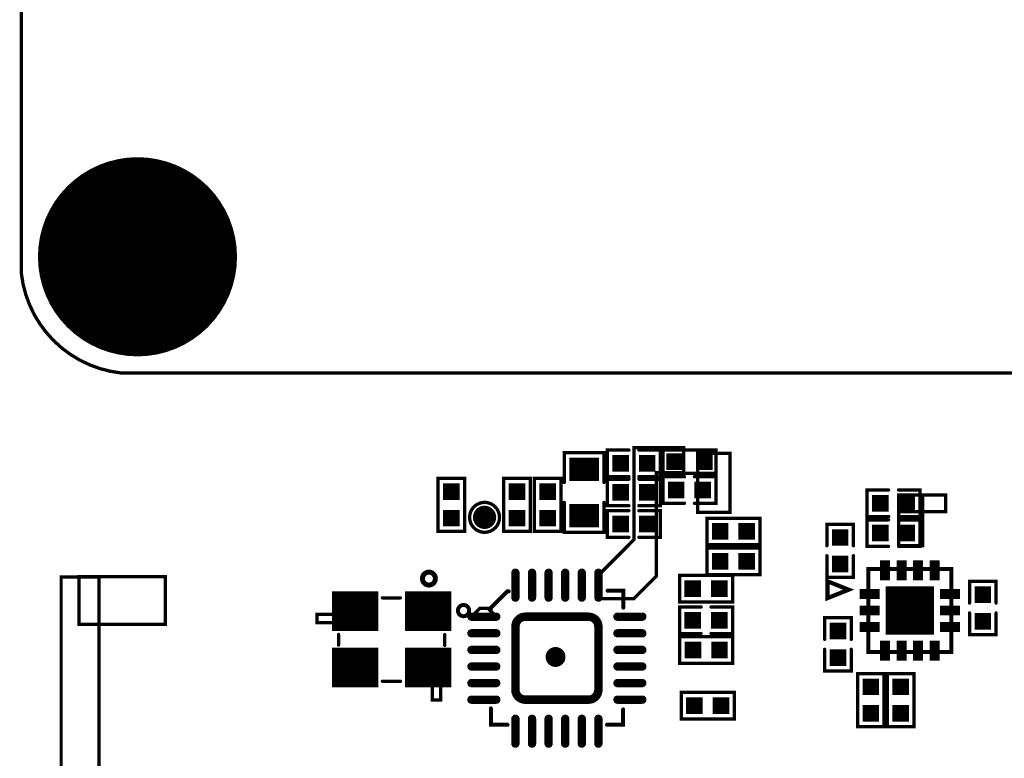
# Model space of a CAD drawing. Extents: x -14 to 157, y -7 to 92.
# Tile 120 of 129: x 76 to 106, y 19 to 41. Entities that reach past the tile are written whole.
import ezdxf

# ---------------------------------------------------------------- set-up
doc = ezdxf.new("R2010")
doc.units = 0
for name, pattern in [('SIG_183', [2, 1, 1]), ('SIG_3', [2, 1, 1]), ('SIG_308', [2, 1, 1]), ('SIG_341', [2, 1, 1]), ('SIG_4', [2, 1, 1]), ('TRMIDX_24', [2, 1, 1])]:
    doc.linetypes.add(name, pattern=pattern)
for name, color, linetype in [('COPPER_01', 96, 'CONTINUOUS'), ('DRIL_NPLTE_THRU_01', 3, 'CONTINUOUS'), ('DRIL_NPLTE_THRU_02', 171, 'CONTINUOUS'), ('DRIL_NPLTE_THRU_03', 222, 'CONTINUOUS'), ('DRIL_NPLTE_THRU_04', 2, 'CONTINUOUS'), ('DRIL_PLTE_THRU_01', 3, 'CONTINUOUS'), ('DRIL_PLTE_THRU_02', 171, 'CONTINUOUS'), ('DRIL_PLTE_THRU_03', 222, 'CONTINUOUS'), ('DRIL_PLTE_THRU_04', 2, 'CONTINUOUS'), ('DRIL_SYMBOL', 254, 'CONTINUOUS'), ('PADS_BOT', 56, 'CONTINUOUS'), ('PADS_INNER', 96, 'CONTINUOUS'), ('PADS_TOP', 96, 'CONTINUOUS'), ('PART_TOP_2DLINE_00', 183, 'CONTINUOUS'), ('PART_TOP_2DLINE_01', 183, 'CONTINUOUS'), ('PART_TOP_2DLINE_126', 183, 'CONTINUOUS'), ('PART_TOP_COPPER_01', 183, 'CONTINUOUS')]:
    doc.layers.add(name, color=color, linetype=linetype)

# ---------------------------------------------------------------- blocks, each defined once
blk = doc.blocks.new('SMOOTH_0$1')
at = {"const_width": 0.05}
blk.add_lwpolyline([(-0.025, 0, 1), (0.025, 0, 1)], format="xyb", close=True, dxfattribs=at)
blk = doc.blocks.new('COPPER_83')
at = {"layer": 'COPPER_01', "const_width": 0.1}
blk.add_lwpolyline([(0, 0), (0, -1.525), (0.725, -1.525), (0.725, 0)], close=True, dxfattribs=at)
at = {"layer": 'COPPER_01'}
for p in [(0, 0), (0.725, 0), (0, -1.525), (0.725, -1.525)]:
    blk.add_blockref('SMOOTH_0$1', p, dxfattribs=at)
blk = doc.blocks.new('COPPER_84')
at = {"layer": 'COPPER_01', "const_width": 0.1}
blk.add_lwpolyline([(0, 0), (0, -0.5), (1.425, -0.5), (1.425, 0)], close=True, dxfattribs=at)
at = {"layer": 'COPPER_01'}
for p in [(0, 0), (1.425, 0), (0, -0.5), (1.425, -0.5)]:
    blk.add_blockref('SMOOTH_0$1', p, dxfattribs=at)
blk = doc.blocks.new('COPPER_97')
at = {"layer": 'COPPER_01', "const_width": 0.1}
blk.add_lwpolyline([(0, 0), (0, -1), (0.25, -1), (0.25, 0)], close=True, dxfattribs=at)
at = {"layer": 'COPPER_01'}
for p in [(0, 0), (0.25, 0), (0, -1), (0.25, -1)]:
    blk.add_blockref('SMOOTH_0$1', p, dxfattribs=at)
blk = doc.blocks.new('COPPER_98')
at = {"layer": 'COPPER_01', "const_width": 0.1}
blk.add_lwpolyline([(0, 0), (1.2, 0), (1.2, 0.25), (0, 0.25)], close=True, dxfattribs=at)
at = {"layer": 'COPPER_01'}
for p in [(0, 0.25), (1.2, 0.25), (0, 0), (1.2, 0)]:
    blk.add_blockref('SMOOTH_0$1', p, dxfattribs=at)
blk = doc.blocks.new('COPPER_99')
at = {"layer": 'COPPER_01', "const_width": 0.1}
blk.add_lwpolyline([(0, 0), (0, -1.775), (0.975, -1.775), (0.975, 0)], close=True, dxfattribs=at)
at = {"layer": 'COPPER_01'}
for p in [(0, 0), (0.975, 0), (0, -1.775), (0.975, -1.775)]:
    blk.add_blockref('SMOOTH_0$1', p, dxfattribs=at)
blk = doc.blocks.new('COPPER_113')
at = {"layer": 'COPPER_01', "const_width": 0.1}
blk.add_lwpolyline([(-0.025, 0), (1.1, 0), (1.775, 0.675), (1.775, 3.8), (2.6, 3.8), (2.6, 4.55), (1.1, 4.55), (1.1, 1.775), (-0.025, 0.65)], close=True, dxfattribs=at)
at = {"layer": 'COPPER_01'}
for p in [(1.1, 4.55), (2.6, 4.55), (1.775, 3.8), (2.6, 3.8), (1.1, 1.775), (-0.025, 0.65), (1.775, 0.675), (-0.025, 0), (1.1, 0)]:
    blk.add_blockref('SMOOTH_0$1', p, dxfattribs=at)
blk = doc.blocks.new('COPPER_121')
at = {"layer": 'COPPER_01', "const_width": 0.1}
blk.add_lwpolyline([(-0.245, 0), (-0.245, -1.44), (2.355, -1.44), (2.355, 0)], close=True, dxfattribs=at)
at = {"layer": 'COPPER_01'}
for p in [(-0.245, 0), (2.355, 0), (-0.245, -1.44), (2.355, -1.44)]:
    blk.add_blockref('SMOOTH_0$1', p, dxfattribs=at)
blk = doc.blocks.new('COPPER_138')
at = {"layer": 'COPPER_01', "const_width": 0.1}
blk.add_lwpolyline([(0.51, 0), (-0.63, 0), (-0.63, -8.99), (0.99, -10.61), (4.33, -10.61), (4.33, -8.92), (1.6, -8.92), (0.51, -7.83)], close=True, dxfattribs=at)
at = {"layer": 'COPPER_01'}
for p in [(-0.63, 0), (0.51, 0), (0.51, -7.83), (1.6, -8.92), (4.33, -8.92), (-0.63, -8.99), (0.99, -10.61), (4.33, -10.61)]:
    blk.add_blockref('SMOOTH_0$1', p, dxfattribs=at)
blk = doc.blocks.new('COPPER_140')
at = {"layer": 'COPPER_01', "const_width": 0.1}
blk.add_lwpolyline([(0, 0), (0, -0.1), (0.64375, -0.1), (0.64375, 0.01875), (0.45, 0.2125), (0.2125, 0.2125)], close=True, dxfattribs=at)
at = {"layer": 'COPPER_01'}
for p in [(0, 0), (0.2125, 0.2125), (0.45, 0.2125), (0.64375, 0.01875), (0, -0.1), (0.64375, -0.1)]:
    blk.add_blockref('SMOOTH_0$1', p, dxfattribs=at)
blk = doc.blocks.new('SMOOTH_0$10008')
at = {"const_width": 0.05004}
blk.add_lwpolyline([(-0.02502, 0, 1), (0.02502, 0, 1)], format="xyb", close=True, dxfattribs=at)
blk = doc.blocks.new('PART_BODY_TOP_41')
at = {"layer": 'PART_TOP_2DLINE_126', "const_width": 0.1}
blk.add_lwpolyline([(-19.99, 24.5, -0.35461), (-16.99, 27.5), (17.03, 27.5, -0.345792), (20.03, 24.5), (20.03, -24.48, -0.403519), (17.03, -27.48), (-16.99, -27.48, -0.350685), (-19.99, -24.48)], format="xyb", close=True, dxfattribs=at)
at = {"layer": 'PART_TOP_2DLINE_126'}
for p in [(-19.99, -24.48), (-16.99, -27.48)]:
    blk.add_blockref('SMOOTH_0$10008', p, dxfattribs=at)
blk = doc.blocks.new('DRIL_SYMBOL_2$6')
at = {"layer": 'DRIL_SYMBOL', "const_width": 0.0508}
for points in [[(-0.254, 0), (0.254, 0)], [(0, -0.254), (0, 0.254)]]:
    blk.add_lwpolyline(points, dxfattribs=at)
blk = doc.blocks.new('DRIL_HOLE_2$6')
at = {"const_width": 1.3}
blk.add_lwpolyline([(-0.65, 0, 1), (0.65, 0, 1)], format="xyb", close=True, dxfattribs=at)
blk.add_blockref('DRIL_SYMBOL_2$6', (0, 0))
blk = doc.blocks.new('PAD_12')
at = {"const_width": 2}
blk.add_lwpolyline([(0, -1, 1), (0, 1, 1)], format="xyb", close=True, dxfattribs=at)
blk = doc.blocks.new('PAD_13')
at = {"const_width": 3}
blk.add_lwpolyline([(0, -1.5, 1), (0, 1.5, 1)], format="xyb", close=True, dxfattribs=at)
blk = doc.blocks.new('STK_TOP_341')
at = {"layer": 'DRIL_PLTE_THRU_01'}
blk.add_blockref('DRIL_HOLE_2$6', (0, 0), dxfattribs=at)
at = {"layer": 'DRIL_PLTE_THRU_02'}
blk.add_blockref('DRIL_HOLE_2$6', (0, 0), dxfattribs=at)
at = {"layer": 'DRIL_PLTE_THRU_03'}
blk.add_blockref('DRIL_HOLE_2$6', (0, 0), dxfattribs=at)
at = {"layer": 'DRIL_PLTE_THRU_04'}
blk.add_blockref('DRIL_HOLE_2$6', (0, 0), dxfattribs=at)
at = {"layer": 'PADS_BOT'}
blk.add_blockref('PAD_13', (0, 0), dxfattribs=at)
at = {"layer": 'PADS_INNER'}
blk.add_blockref('PAD_12', (0, 0), dxfattribs=at)
at = {"layer": 'PADS_TOP'}
blk.add_blockref('PAD_13', (0, 0), dxfattribs=at)
blk = doc.blocks.new('SYM_TOP_34')
for name, p in [('PART_BODY_TOP_41', (0, 0)), ('STK_TOP_341', (-16.49, -23.98))]:
    blk.add_blockref(name, p)
blk = doc.blocks.new('PART_TOP_19')
blk.add_blockref('SYM_TOP_34', (0, 0))
blk = doc.blocks.new('PART_BODY_TOP_11')
at = {"layer": 'PART_TOP_2DLINE_01', "const_width": 0.1}
for points in [[(-0.15, 0.4), (-0.8, 0.4), (-0.8, -0.4), (-0.15, -0.4)], [(0.15, -0.4), (0.8, -0.4), (0.8, 0.4), (0.15, 0.4)]]:
    blk.add_lwpolyline(points, dxfattribs=at)
at = {"layer": 'PART_TOP_2DLINE_01'}
for p in [(-0.8, 0.4), (-0.15, 0.4), (0.15, 0.4), (0.8, 0.4), (-0.8, -0.4), (-0.15, -0.4), (0.15, -0.4), (0.8, -0.4)]:
    blk.add_blockref('SMOOTH_0$1', p, dxfattribs=at)
blk = doc.blocks.new('DRIL_HOLE_0')
blk.add_lwpolyline([(0, 0, 1), (0, 0, 1)], format="xyb", close=True)
blk = doc.blocks.new('PAD_0')
blk.add_lwpolyline([(0, 0, 1), (0, 0, 1)], format="xyb", close=True)
blk = doc.blocks.new('PAD_1')
at = {"const_width": 0.5}
blk.add_lwpolyline([(-0.25, 0), (0.25, 0)], dxfattribs=at)
blk = doc.blocks.new('STK_TOP_7')
at = {"layer": 'DRIL_PLTE_THRU_01'}
blk.add_blockref('DRIL_HOLE_0', (0, 0), dxfattribs=at)
at = {"layer": 'DRIL_PLTE_THRU_02'}
blk.add_blockref('DRIL_HOLE_0', (0, 0), dxfattribs=at)
at = {"layer": 'DRIL_PLTE_THRU_03'}
blk.add_blockref('DRIL_HOLE_0', (0, 0), dxfattribs=at)
at = {"layer": 'DRIL_PLTE_THRU_04'}
blk.add_blockref('DRIL_HOLE_0', (0, 0), dxfattribs=at)
at = {"layer": 'PADS_BOT'}
blk.add_blockref('PAD_0', (0, 0), dxfattribs=at)
at = {"layer": 'PADS_INNER'}
blk.add_blockref('PAD_0', (0, 0), dxfattribs=at)
at = {"layer": 'PADS_TOP'}
blk.add_blockref('PAD_1', (0, 0), dxfattribs=at)
blk = doc.blocks.new('SYM_TOP_4')
for name, p in [('PART_BODY_TOP_11', (0, 0)), ('STK_TOP_7', (-0.4, 0)), ('STK_TOP_7', (0.4, 0))]:
    blk.add_blockref(name, p)
blk = doc.blocks.new('PART_TOP_201')
blk.add_blockref('SYM_TOP_4', (0, 0))
blk = doc.blocks.new('PART_BODY_TOP_24')
at = {"layer": 'PART_TOP_2DLINE_01', "const_width": 0.1}
blk.add_lwpolyline([(-0.8, 0.4), (0.8, 0.4), (0.8, -0.4), (-0.8, -0.4)], close=True, dxfattribs=at)
at = {"layer": 'PART_TOP_2DLINE_01'}
for p in [(-0.8, 0.4), (0.8, 0.4), (-0.8, -0.4), (0.8, -0.4)]:
    blk.add_blockref('SMOOTH_0$1', p, dxfattribs=at)
blk = doc.blocks.new('SYM_TOP_17')
for name, p in [('PART_BODY_TOP_24', (0, 0)), ('STK_TOP_7', (-0.4, 0)), ('STK_TOP_7', (0.4, 0))]:
    blk.add_blockref(name, p)
blk = doc.blocks.new('PART_TOP_210')
blk.add_blockref('SYM_TOP_17', (0, 0))
blk = doc.blocks.new('PART_TOP_211')
blk.add_blockref('SYM_TOP_4', (0, 0))
blk = doc.blocks.new('PART_TOP_212')
blk.add_blockref('SYM_TOP_4', (0, 0))
blk = doc.blocks.new('PART_TOP_214')
blk.add_blockref('SYM_TOP_17', (0, 0))
blk = doc.blocks.new('SMOOTH_0$127')
at = {"const_width": 0.0635}
blk.add_lwpolyline([(-0.03175, 0, 1), (0.03175, 0, 1)], format="xyb", close=True, dxfattribs=at)
blk = doc.blocks.new('PART_BODY_TOP_57')
at = {"layer": 'PART_TOP_2DLINE_126', "const_width": 0.127}
for points in [[(-1.25, 1.25), (1.25, 1.25), (1.25, -1.25), (-1.25, -1.25)], [(-2.48, 0.881), (-1.845, 0.627), (-2.48, 0.373)], [(-2.48, 0.881), (-1.845, 0.627), (-2.48, 0.373)]]:
    blk.add_lwpolyline(points, close=True, dxfattribs=at)
at = {"layer": 'PART_TOP_2DLINE_126'}
for p in [(-1.25, 1.25), (1.25, 1.25), (-2.48, 0.881), (-2.48, 0.881), (-1.845, 0.627), (-1.845, 0.627), (-2.48, 0.373), (-2.48, 0.373), (-1.25, -1.25), (1.25, -1.25)]:
    blk.add_blockref('SMOOTH_0$127', p, dxfattribs=at)
blk = doc.blocks.new('PAD_58')
at = {"const_width": 0.3}
blk.add_lwpolyline([(-0.3, 0), (0.3, 0)], dxfattribs=at)
blk = doc.blocks.new('STK_TOP_147')
at = {"layer": 'DRIL_PLTE_THRU_01'}
blk.add_blockref('DRIL_HOLE_0', (0, 0), dxfattribs=at)
at = {"layer": 'DRIL_PLTE_THRU_02'}
blk.add_blockref('DRIL_HOLE_0', (0, 0), dxfattribs=at)
at = {"layer": 'DRIL_PLTE_THRU_03'}
blk.add_blockref('DRIL_HOLE_0', (0, 0), dxfattribs=at)
at = {"layer": 'DRIL_PLTE_THRU_04'}
blk.add_blockref('DRIL_HOLE_0', (0, 0), dxfattribs=at)
at = {"layer": 'PADS_BOT'}
blk.add_blockref('PAD_0', (0, 0), dxfattribs=at)
at = {"layer": 'PADS_INNER'}
blk.add_blockref('PAD_0', (0, 0), dxfattribs=at)
at = {"layer": 'PADS_TOP'}
blk.add_blockref('PAD_58', (0, 0), dxfattribs=at)
blk = doc.blocks.new('PAD_59')
at = {"const_width": 0.299999}
blk.add_lwpolyline([(-0.299948, 0), (0.299948, 0)], dxfattribs=at)
blk = doc.blocks.new('STK_TOP_146')
at = {"layer": 'DRIL_PLTE_THRU_01'}
blk.add_blockref('DRIL_HOLE_0', (0, 0), dxfattribs=at)
at = {"layer": 'DRIL_PLTE_THRU_02'}
blk.add_blockref('DRIL_HOLE_0', (0, 0), dxfattribs=at)
at = {"layer": 'DRIL_PLTE_THRU_03'}
blk.add_blockref('DRIL_HOLE_0', (0, 0), dxfattribs=at)
at = {"layer": 'DRIL_PLTE_THRU_04'}
blk.add_blockref('DRIL_HOLE_0', (0, 0), dxfattribs=at)
at = {"layer": 'PADS_BOT'}
blk.add_blockref('PAD_0', (0, 0), dxfattribs=at)
at = {"layer": 'PADS_INNER'}
blk.add_blockref('PAD_0', (0, 0), dxfattribs=at)
at = {"layer": 'PADS_TOP', "rotation": 90}
blk.add_blockref('PAD_59', (0, 0), dxfattribs=at)
blk = doc.blocks.new('PAD_60')
at = {"const_width": 1.45}
blk.add_lwpolyline([(-0.725, 0), (0.725, 0)], dxfattribs=at)
blk = doc.blocks.new('STK_TOP_148')
at = {"layer": 'DRIL_PLTE_THRU_01'}
blk.add_blockref('DRIL_HOLE_0', (0, 0), dxfattribs=at)
at = {"layer": 'DRIL_PLTE_THRU_02'}
blk.add_blockref('DRIL_HOLE_0', (0, 0), dxfattribs=at)
at = {"layer": 'DRIL_PLTE_THRU_03'}
blk.add_blockref('DRIL_HOLE_0', (0, 0), dxfattribs=at)
at = {"layer": 'DRIL_PLTE_THRU_04'}
blk.add_blockref('DRIL_HOLE_0', (0, 0), dxfattribs=at)
at = {"layer": 'PADS_BOT'}
blk.add_blockref('PAD_0', (0, 0), dxfattribs=at)
at = {"layer": 'PADS_INNER'}
blk.add_blockref('PAD_0', (0, 0), dxfattribs=at)
at = {"layer": 'PADS_TOP'}
blk.add_blockref('PAD_60', (0, 0), dxfattribs=at)
blk = doc.blocks.new('SYM_TOP_50')
for name, p in [('STK_TOP_146', (-0.75, 1.21)), ('STK_TOP_146', (-0.25, 1.21)), ('STK_TOP_146', (0.25, 1.21)), ('STK_TOP_146', (0.75, 1.21)), ('PART_BODY_TOP_57', (0, 0)), ('STK_TOP_147', (-1.21, 0.5)), ('STK_TOP_148', (0, 0)), ('STK_TOP_147', (1.21, 0.5)), ('STK_TOP_147', (-1.21, 0)), ('STK_TOP_147', (1.21, 0)), ('STK_TOP_147', (-1.21, -0.5)), ('STK_TOP_147', (1.21, -0.5)), ('STK_TOP_146', (-0.75, -1.21)), ('STK_TOP_146', (-0.25, -1.21)), ('STK_TOP_146', (0.25, -1.21)), ('STK_TOP_146', (0.75, -1.21))]:
    blk.add_blockref(name, p)
blk = doc.blocks.new('PART_TOP_217')
blk.add_blockref('SYM_TOP_50', (0, 0))
blk = doc.blocks.new('PART_TOP_218')
blk.add_blockref('SYM_TOP_4', (0, 0))
blk = doc.blocks.new('PART_TOP_219')
blk.add_blockref('SYM_TOP_4', (0, 0))
blk = doc.blocks.new('PART_TOP_225')
blk.add_blockref('SYM_TOP_17', (0, 0))
blk = doc.blocks.new('PART_TOP_226')
blk.add_blockref('SYM_TOP_17', (0, 0))
blk = doc.blocks.new('PART_TOP_227')
blk.add_blockref('SYM_TOP_17', (0, 0))
blk = doc.blocks.new('PART_TOP_228')
blk.add_blockref('SYM_TOP_17', (0, 0))
blk = doc.blocks.new('PART_TOP_229')
blk.add_blockref('SYM_TOP_17', (0, 0))
blk = doc.blocks.new('PART_TOP_230')
blk.add_blockref('SYM_TOP_4', (0, 0))
blk = doc.blocks.new('PART_BODY_TOP_30')
at = {"layer": 'PART_TOP_2DLINE_01', "const_width": 0.1}
blk.add_lwpolyline([(-0.8, -0.35), (-0.8, 0.35), (0.8, 0.35), (0.8, -0.35)], close=True, dxfattribs=at)
at = {"layer": 'PART_TOP_2DLINE_01'}
for p in [(-0.8, 0.35), (0.8, 0.35), (-0.8, -0.35), (0.8, -0.35)]:
    blk.add_blockref('SMOOTH_0$1', p, dxfattribs=at)
blk = doc.blocks.new('SYM_TOP_23')
for name, p in [('PART_BODY_TOP_30', (0, 0)), ('STK_TOP_7', (-0.45, 0)), ('STK_TOP_7', (0.45, 0))]:
    blk.add_blockref(name, p)
blk = doc.blocks.new('PART_TOP_231')
blk.add_blockref('SYM_TOP_23', (0, 0))
blk = doc.blocks.new('PART_TOP_232')
blk.add_blockref('SYM_TOP_4', (0, 0))
blk = doc.blocks.new('PART_TOP_233')
blk.add_blockref('SYM_TOP_4', (0, 0))
blk = doc.blocks.new('PART_TOP_234')
blk.add_blockref('SYM_TOP_4', (0, 0))
blk = doc.blocks.new('PART_TOP_235')
blk.add_blockref('SYM_TOP_4', (0, 0))
blk = doc.blocks.new('PART_BODY_TOP_14')
at = {"layer": 'PART_TOP_2DLINE_01', "const_width": 0.1}
for points in [[(-0.3, 0.6), (-1.2, 0.6), (-1.2, -0.6), (-0.3, -0.6)], [(0.3, -0.6), (1.2, -0.6), (1.2, 0.6), (0.3, 0.6)]]:
    blk.add_lwpolyline(points, dxfattribs=at)
at = {"layer": 'PART_TOP_2DLINE_01'}
for p in [(-1.2, 0.6), (-0.3, 0.6), (0.3, 0.6), (1.2, 0.6), (-1.2, -0.6), (-0.3, -0.6), (0.3, -0.6), (1.2, -0.6)]:
    blk.add_blockref('SMOOTH_0$1', p, dxfattribs=at)
blk = doc.blocks.new('PAD_9')
at = {"const_width": 0.7}
blk.add_lwpolyline([(-0.45, 0), (0.45, 0)], dxfattribs=at)
blk = doc.blocks.new('STK_TOP_10')
at = {"layer": 'DRIL_PLTE_THRU_01'}
blk.add_blockref('DRIL_HOLE_0', (0, 0), dxfattribs=at)
at = {"layer": 'DRIL_PLTE_THRU_02'}
blk.add_blockref('DRIL_HOLE_0', (0, 0), dxfattribs=at)
at = {"layer": 'DRIL_PLTE_THRU_03'}
blk.add_blockref('DRIL_HOLE_0', (0, 0), dxfattribs=at)
at = {"layer": 'DRIL_PLTE_THRU_04'}
blk.add_blockref('DRIL_HOLE_0', (0, 0), dxfattribs=at)
at = {"layer": 'PADS_BOT'}
blk.add_blockref('PAD_0', (0, 0), dxfattribs=at)
at = {"layer": 'PADS_INNER'}
blk.add_blockref('PAD_0', (0, 0), dxfattribs=at)
at = {"layer": 'PADS_TOP', "rotation": 90}
blk.add_blockref('PAD_9', (0, 0), dxfattribs=at)
blk = doc.blocks.new('SYM_TOP_7')
for name, p in [('PART_BODY_TOP_14', (0, 0)), ('STK_TOP_10', (-0.7, 0)), ('STK_TOP_10', (0.7, 0))]:
    blk.add_blockref(name, p)
blk = doc.blocks.new('PART_TOP_236')
blk.add_blockref('SYM_TOP_7', (0, 0))
blk = doc.blocks.new('PART_TOP_240')
blk.add_blockref('SYM_TOP_17', (0, 0))
blk = doc.blocks.new('PART_TOP_243')
blk.add_blockref('SYM_TOP_17', (0, 0))
blk = doc.blocks.new('PART_BODY_TOP_31')
at = {"layer": 'PART_TOP_2DLINE_126', "const_width": 0.10008}
blk.add_lwpolyline([(0.450088, 0, 1), (-0.450088, 0, 1)], format="xyb", close=True, dxfattribs=at)
blk = doc.blocks.new('PAD_28')
at = {"const_width": 0.35}
blk.add_lwpolyline([(0, -0.175, 1), (0, 0.175, 1)], format="xyb", close=True, dxfattribs=at)
blk = doc.blocks.new('STK_TOP_67')
at = {"layer": 'DRIL_PLTE_THRU_01'}
blk.add_blockref('DRIL_HOLE_0', (0, 0), dxfattribs=at)
at = {"layer": 'DRIL_PLTE_THRU_02'}
blk.add_blockref('DRIL_HOLE_0', (0, 0), dxfattribs=at)
at = {"layer": 'DRIL_PLTE_THRU_03'}
blk.add_blockref('DRIL_HOLE_0', (0, 0), dxfattribs=at)
at = {"layer": 'DRIL_PLTE_THRU_04'}
blk.add_blockref('DRIL_HOLE_0', (0, 0), dxfattribs=at)
at = {"layer": 'PADS_BOT'}
blk.add_blockref('PAD_0', (0, 0), dxfattribs=at)
at = {"layer": 'PADS_INNER'}
blk.add_blockref('PAD_0', (0, 0), dxfattribs=at)
at = {"layer": 'PADS_TOP'}
blk.add_blockref('PAD_28', (0, 0), dxfattribs=at)
blk = doc.blocks.new('SYM_TOP_24')
for name in ['PART_BODY_TOP_31', 'STK_TOP_67']:
    blk.add_blockref(name, (0, 0))
blk = doc.blocks.new('PART_TOP_245')
blk.add_blockref('SYM_TOP_24', (0, 0))
blk = doc.blocks.new('SMOOTH_0$254')
at = {"const_width": 0.127}
blk.add_lwpolyline([(-0.0635, 0, 1), (0.0635, 0, 1)], format="xyb", close=True, dxfattribs=at)
blk = doc.blocks.new('SMOOTH_0$12')
at = {"const_width": 0.06}
blk.add_lwpolyline([(-0.03, 0, 1), (0.03, 0, 1)], format="xyb", close=True, dxfattribs=at)
blk = doc.blocks.new('PART_BODY_TOP_36')
at = {"layer": 'PART_TOP_2DLINE_00', "const_width": 0.12}
for points in [[(-1.523, 2.003), (-2.032, 2.003), (-2.032, 1.525)], [(1.544, 1.996), (2.005, 1.996), (2.005, 1.508)], [(-2.012, -1.454), (-2.012, -1.495), (-1.511, -1.997), (-1.445, -1.997)], [(1.512, -1.989), (2.006, -1.989), (2.006, -1.488)]]:
    blk.add_lwpolyline(points, dxfattribs=at)
at = {"layer": 'PART_TOP_2DLINE_01', "const_width": 0.12}
blk.add_lwpolyline([(-1.603, -2.814, 1), (-1.265, -2.814, 1)], format="xyb", close=True, dxfattribs=at)
at = {"layer": 'PART_TOP_COPPER_01', "linetype": 'TRMIDX_24', "const_width": 0.254}
blk.add_lwpolyline([(-1.25, 0.95, -0.414214), (-0.95, 1.25), (0.95, 1.25, -0.414214), (1.25, 0.95), (1.25, -0.95, -0.414214), (0.95, -1.25), (-0.95, -1.25, -0.414214), (-1.25, -0.95)], format="xyb", close=True, dxfattribs=at)
at = {"layer": 'PART_TOP_2DLINE_00'}
for p in [(-2.032, 2.003), (-1.523, 2.003), (1.544, 1.996), (2.005, 1.996), (-2.032, 1.525), (2.005, 1.508), (-2.012, -1.454), (-2.012, -1.495), (2.006, -1.488), (-1.511, -1.997), (-1.445, -1.997), (1.512, -1.989), (2.006, -1.989)]:
    blk.add_blockref('SMOOTH_0$12', p, dxfattribs=at)
at = {"layer": 'PART_TOP_COPPER_01'}
for p in [(-0.95, 1.25), (-1.25, 0.95)]:
    blk.add_blockref('SMOOTH_0$254', p, dxfattribs=at)
blk = doc.blocks.new('PAD_61')
at = {"const_width": 0.125}
blk.add_lwpolyline([(-0.375, -0.0625), (0.375, -0.0625, 1), (0.375, 0.0625), (-0.375, 0.0625, 1)], format="xyb", close=True, dxfattribs=at)
blk = doc.blocks.new('STK_TOP_81')
at = {"layer": 'DRIL_NPLTE_THRU_01'}
blk.add_blockref('DRIL_HOLE_0', (0, 0), dxfattribs=at)
at = {"layer": 'DRIL_NPLTE_THRU_02'}
blk.add_blockref('DRIL_HOLE_0', (0, 0), dxfattribs=at)
at = {"layer": 'DRIL_NPLTE_THRU_03'}
blk.add_blockref('DRIL_HOLE_0', (0, 0), dxfattribs=at)
at = {"layer": 'DRIL_NPLTE_THRU_04'}
blk.add_blockref('DRIL_HOLE_0', (0, 0), dxfattribs=at)
at = {"layer": 'PADS_BOT'}
blk.add_blockref('PAD_0', (0, 0), dxfattribs=at)
at = {"layer": 'PADS_INNER'}
blk.add_blockref('PAD_0', (0, 0), dxfattribs=at)
at = {"layer": 'PADS_TOP', "rotation": 90}
blk.add_blockref('PAD_61', (0, 0), dxfattribs=at)
blk = doc.blocks.new('STK_TOP_82')
at = {"layer": 'DRIL_NPLTE_THRU_01'}
blk.add_blockref('DRIL_HOLE_0', (0, 0), dxfattribs=at)
at = {"layer": 'DRIL_NPLTE_THRU_02'}
blk.add_blockref('DRIL_HOLE_0', (0, 0), dxfattribs=at)
at = {"layer": 'DRIL_NPLTE_THRU_03'}
blk.add_blockref('DRIL_HOLE_0', (0, 0), dxfattribs=at)
at = {"layer": 'DRIL_NPLTE_THRU_04'}
blk.add_blockref('DRIL_HOLE_0', (0, 0), dxfattribs=at)
at = {"layer": 'PADS_BOT'}
blk.add_blockref('PAD_0', (0, 0), dxfattribs=at)
at = {"layer": 'PADS_INNER'}
blk.add_blockref('PAD_0', (0, 0), dxfattribs=at)
at = {"layer": 'PADS_TOP'}
blk.add_blockref('PAD_61', (0, 0), dxfattribs=at)
blk = doc.blocks.new('PAD_62')
at = {"const_width": 0.3}
blk.add_lwpolyline([(0, -0.15), (0, -0.15, 1), (0, 0.15), (0, 0.15, 1)], format="xyb", close=True, dxfattribs=at)
blk = doc.blocks.new('STK_TOP_83')
at = {"layer": 'DRIL_NPLTE_THRU_01'}
blk.add_blockref('DRIL_HOLE_0', (0, 0), dxfattribs=at)
at = {"layer": 'DRIL_NPLTE_THRU_02'}
blk.add_blockref('DRIL_HOLE_0', (0, 0), dxfattribs=at)
at = {"layer": 'DRIL_NPLTE_THRU_03'}
blk.add_blockref('DRIL_HOLE_0', (0, 0), dxfattribs=at)
at = {"layer": 'DRIL_NPLTE_THRU_04'}
blk.add_blockref('DRIL_HOLE_0', (0, 0), dxfattribs=at)
at = {"layer": 'PADS_BOT'}
blk.add_blockref('PAD_0', (0, 0), dxfattribs=at)
at = {"layer": 'PADS_INNER'}
blk.add_blockref('PAD_0', (0, 0), dxfattribs=at)
at = {"layer": 'PADS_TOP'}
blk.add_blockref('PAD_62', (0, 0), dxfattribs=at)
blk = doc.blocks.new('SYM_TOP_29')
for name, p in [('STK_TOP_81', (-1.25, 2.2)), ('STK_TOP_81', (-0.75, 2.2)), ('STK_TOP_81', (-0.25, 2.2)), ('STK_TOP_81', (0.25, 2.2)), ('STK_TOP_81', (0.75, 2.2)), ('STK_TOP_81', (1.25, 2.2)), ('PART_BODY_TOP_36', (0, 0)), ('STK_TOP_82', (-2.2, 1.25)), ('STK_TOP_82', (2.2, 1.25)), ('STK_TOP_82', (-2.2, 0.75)), ('STK_TOP_82', (2.2, 0.75)), ('STK_TOP_82', (-2.2, 0.25)), ('STK_TOP_82', (2.2, 0.25)), ('STK_TOP_83', (-0.037, -0.041)), ('STK_TOP_82', (-2.2, -0.25)), ('STK_TOP_82', (2.2, -0.25)), ('STK_TOP_82', (-2.2, -0.75)), ('STK_TOP_82', (2.2, -0.75)), ('STK_TOP_82', (-2.2, -1.25)), ('STK_TOP_82', (2.2, -1.25)), ('STK_TOP_81', (-1.25, -2.2)), ('STK_TOP_81', (-0.75, -2.2)), ('STK_TOP_81', (-0.25, -2.2)), ('STK_TOP_81', (0.25, -2.2)), ('STK_TOP_81', (0.75, -2.2)), ('STK_TOP_81', (1.25, -2.2))]:
    blk.add_blockref(name, p)
blk = doc.blocks.new('PART_TOP_247')
blk.add_blockref('SYM_TOP_29', (0, 0))
blk = doc.blocks.new('PART_TOP_249')
blk.add_blockref('SYM_TOP_17', (0, 0))
blk = doc.blocks.new('SMOOTH_0$1001')
at = {"const_width": 0.05}
blk.add_lwpolyline([(-0.025, 0, 1), (0.025, 0, 1)], format="xyb", close=True, dxfattribs=at)
blk = doc.blocks.new('PART_BODY_TOP_35')
at = {"layer": 'PART_TOP_2DLINE_126', "const_width": 0.1}
for points in [[(-0.266, 1.263), (0.279, 1.263)], [(-1.6, 0.182), (-1.6, -0.142)], [(1.6, 0.171), (1.6, -0.147)], [(-0.266, -1.25), (0.279, -1.25)]]:
    blk.add_lwpolyline(points, dxfattribs=at)
at = {"layer": 'PART_TOP_2DLINE_126', "const_width": 0.15}
blk.add_lwpolyline([(-0.928, -1.83, 1), (-1.317, -1.83, 1)], format="xyb", close=True, dxfattribs=at)
at = {"layer": 'PART_TOP_2DLINE_126'}
for p in [(-0.266, 1.263), (0.279, 1.263), (-1.6, 0.182), (1.6, 0.171), (-1.6, -0.142), (1.6, -0.147), (-0.266, -1.25), (0.279, -1.25)]:
    blk.add_blockref('SMOOTH_0$1001', p, dxfattribs=at)
blk = doc.blocks.new('PAD_63')
at = {"const_width": 1.199896}
blk.add_lwpolyline([(-0.699998, 0), (0.699998, 0)], dxfattribs=at)
blk = doc.blocks.new('STK_TOP_80')
at = {"layer": 'DRIL_PLTE_THRU_01'}
blk.add_blockref('DRIL_HOLE_0', (0, 0), dxfattribs=at)
at = {"layer": 'DRIL_PLTE_THRU_02'}
blk.add_blockref('DRIL_HOLE_0', (0, 0), dxfattribs=at)
at = {"layer": 'DRIL_PLTE_THRU_03'}
blk.add_blockref('DRIL_HOLE_0', (0, 0), dxfattribs=at)
at = {"layer": 'DRIL_PLTE_THRU_04'}
blk.add_blockref('DRIL_HOLE_0', (0, 0), dxfattribs=at)
at = {"layer": 'PADS_BOT'}
blk.add_blockref('PAD_0', (0, 0), dxfattribs=at)
at = {"layer": 'PADS_INNER'}
blk.add_blockref('PAD_0', (0, 0), dxfattribs=at)
at = {"layer": 'PADS_TOP'}
blk.add_blockref('PAD_63', (0, 0), dxfattribs=at)
blk = doc.blocks.new('SYM_TOP_28')
for name, p in [('STK_TOP_80', (-1.1, 0.85)), ('PART_BODY_TOP_35', (0, 0)), ('STK_TOP_80', (1.1, 0.85)), ('STK_TOP_80', (-1.1, -0.85)), ('STK_TOP_80', (1.1, -0.85))]:
    blk.add_blockref(name, p)
blk = doc.blocks.new('PART_TOP_253')
blk.add_blockref('SYM_TOP_28', (0, 0))

msp = doc.modelspace()

# ---------------------------------------------------------------- block references
for name, p in [('PART_TOP_19', (96.43, 58.205)), ('PART_TOP_245', (90.4, 26.375)), ('PART_TOP_217', (103.216, 23.569)), ('PART_TOP_230', (97.075, 23.275)), ('PART_TOP_227', (97.125, 20.7))]:
    msp.add_blockref(name, p)
at = {"linetype": 'SIG_308'}
msp.add_blockref('COPPER_113', (93.8, 23.925), dxfattribs=at)
for name, p, rotation in [('PART_TOP_236', (93.4, 27.125), 270), ('PART_TOP_233', (94.9, 28), 180), ('PART_TOP_231', (96.575, 28.05), 180), ('PART_TOP_249', (89.4, 26.75), 270), ('PART_TOP_243', (91.375, 26.75), 270), ('PART_TOP_240', (92.3, 26.75), 90), ('PART_TOP_232', (96.575, 27.2), 180), ('PART_TOP_234', (94.9, 27.125), 180), ('PART_TOP_211', (102.725, 26.8), 180), ('PART_TOP_235', (94.9, 26.175), 180), ('PART_TOP_225', (97.9, 25.95), 180), ('PART_TOP_218', (101.116, 25.369), 90), ('PART_TOP_212', (102.725, 25.9), 180), ('PART_TOP_226', (97.9, 25.05), 180), ('PART_TOP_253', (87.6, 22.7), 180), ('PART_TOP_247', (92.58, 22.132), 270), ('PART_TOP_229', (97.075, 24.225), 180), ('PART_TOP_201', (105.416, 23.644), 270), ('PART_TOP_219', (101.05, 22.55), 270), ('PART_TOP_228', (97.08, 22.382), 180), ('PART_TOP_214', (102.041, 20.869), 270), ('PART_TOP_210', (102.941, 20.869), 90)]:
    msp.add_blockref(name, p, dxfattribs=dict(rotation=rotation))
at = {"linetype": 'SIG_183'}
for name, p in [('COPPER_99', (96.825, 28.3)), ('COPPER_138', (78.27, 24.58)), ('COPPER_121', (78.42, 24.59))]:
    msp.add_blockref(name, p, dxfattribs=at)
at = {"linetype": 'SIG_4'}
for name in ['COPPER_83', 'COPPER_84']:
    msp.add_blockref(name, (102.875, 27.05), dxfattribs=at)
at = {"linetype": 'SIG_3'}
for name, p in [('COPPER_98', (85.35, 23.2)), ('COPPER_97', (88.825, 21.875))]:
    msp.add_blockref(name, p, dxfattribs=at)
at = {"linetype": 'SIG_341'}
msp.add_blockref('COPPER_140', (90.05, 23.425), dxfattribs=at)

doc.saveas('drawing.dxf')
